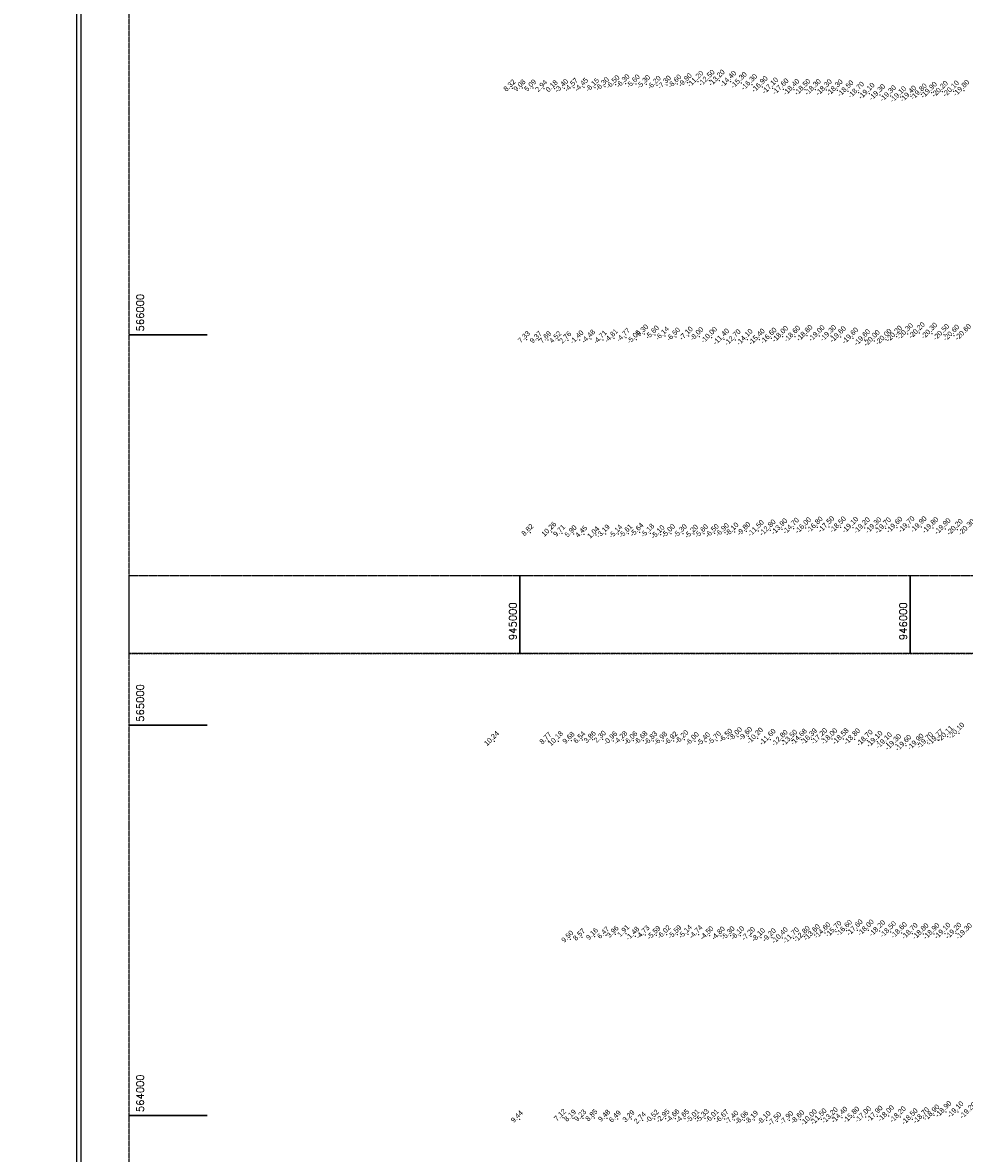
# Model space of a CAD drawing. Header units: feet. Extents: x 923032 to 950902, y 470215 to 606658.
# Tile 42 of 66: x 943727 to 946139, y 563903 to 566800. Entities that reach past the tile are written whole.
import ezdxf
from ezdxf.enums import TextEntityAlignment as Align

# ---------------------------------------------------------------- set-up
doc = ezdxf.new("R2010")
doc.units = ezdxf.units.FT
doc.header["$MEASUREMENT"] = 0
doc.header["$XCLIPFRAME"] = 0
doc.header["$PDSIZE"] = 100
doc.linetypes.add('DASHED', pattern=[0.75, 0.5, -0.25])
doc.linetypes.add('DASHED2', pattern=[0.375, 0.25, -0.125])
doc.layers.add('ALIGNSPACE-24x36', color=1, linetype='DASHED2', plot=False)
for name, color, linetype in [('ELEV8', 7, 'Continuous'), ('GRID-LABELS-X', 7, 'Continuous'), ('GRID-LABELS-Y', 7, 'Continuous'), ('GRID-TICKS-X', 7, 'Continuous'), ('GRID-TICKS-Y', 7, 'Continuous'), ('MATCHLINE', 7, 'DASHED'), ('POINTS8', 7, 'Continuous')]:
    doc.layers.add(name, color=color, linetype=linetype)
doc.layers.add('MrSID', color=251, linetype='Continuous', transparency=0.2)
doc.styles.add('MM-STANDARD', font='txt', dxfattribs={"height": 1})
doc.styles.get("Standard").update_dxf_attribs({"font": 'simplex.shx'})
picture_1 = doc.add_image_def('image8.sid', size_in_pixel=(6313, 6971))
picture_2 = doc.add_image_def('image10.sid', size_in_pixel=(6310, 6968))

msp = doc.modelspace()

# ---------------------------------------------------------------- linework, layer by layer
at = {"layer": 'ALIGNSPACE-24x36'}
for points in [[(944000, 569439.3), (950900.2, 569439.3), (950900.2, 565183.4), (944000, 565183.4)], [(944000, 565383.4), (950900.2, 565383.4), (950900.2, 561127.6), (944000, 561127.6)]]:
    msp.add_lwpolyline(points, close=True, dxfattribs=at)
at = {"layer": 'GRID-TICKS-X', "const_width": 4, "flags": 128}
for points in [[(945000, 565383.4), (945000, 565183.4)], [(946000, 565383.4), (946000, 565183.4)]]:
    msp.add_lwpolyline(points, dxfattribs=at)
at = {"layer": 'GRID-TICKS-Y', "const_width": 4, "flags": 128}
for points in [[(944000, 566000), (944200, 566000)], [(944000, 565000), (944200, 565000)], [(944000, 564000), (944200, 564000)]]:
    msp.add_lwpolyline(points, dxfattribs=at)
at = {"layer": 'MATCHLINE'}
for p, q in [((944000, 565383.4), (950000, 565383.4)), ((944000, 565183.4), (950000, 565183.4))]:
    msp.add_line(p, q, dxfattribs=at)
at = {"layer": 'POINTS8', "color": 250, "linetype": 'Continuous', "lineweight": 0, "transparency": 33554687}
for p in [(945456.7, 566648.6, -11.2), (945485.4, 566651.2, -12.5), (945511.2, 566651.5, -13.2), (945540.6, 566648.6, -14.4), (944981, 566631.9, 8.3), (945006.5, 566632, 9.1), (945034.1, 566632, 5.1), (945062.3, 566630.8, 2.9), (945089, 566630.4, 0.2), (945113.9, 566631.3, -3.4), (945138.9, 566633.4, -4.6), (945164.8, 566633.8, -4.4), (945193, 566633.4, -6.2), (945218.3, 566635.9, -6.3), (945245.3, 566641, -6.5), (945271, 566643.6, -6.3), (945297.3, 566642.7, -5.6), (945323.9, 566641.4, -5.3), (945351.1, 566639.3, -6.2), (945377.1, 566639.9, -7.3), (945403.8, 566642.6, -8.6), (945430.4, 566645.9, -9.9), (945567.8, 566645.5, -15.3), (945594.4, 566640.6, -16.3), (945621.3, 566635.1, -16.9), (945648.1, 566631.4, -17.1), (945674.7, 566629.1, -17.6), (945702.5, 566627.8, -18.4), (945730.8, 566627.8, -18.5), (945757.4, 566627.7, -18.3), (945785.6, 566627.2, -18.3), (945813.4, 566626.7, -18.3), (945841, 566624.1, -18.5), (945868.2, 566620.6, -18.7), (945895, 566617.9, -19.1), (946054.6, 566620.4, -19.9), (946082.7, 566622.8, -20.2), (946111, 566623.7, -20.1), (946137.7, 566625.4, -19.8), (945922.3, 566614.6, -19.3), (945950, 566611.6, -19.3), (945975.8, 566609.2, -19.1), (946001.8, 566610.7, -19.4), (946028.7, 566616.1, -19.8), (945018, 565987.6, 7.3), (945048.3, 565987, 9.4), (945072.4, 565987.1, 7.7), (945098.4, 565987, 4.5), (945123.8, 565986.3, 2.8), (945153.1, 565987, -1.4), (945182.8, 565989, -4.5), (945212.8, 565986.9, -4.7), (945241.2, 565990.7, -4.8), (945272.3, 565992.7, -4.8), (945298.9, 565987.9, -5.1), (945319, 566002.2, -5.3), (945346.2, 565999.5, -5.6), (945371.8, 565996.7, -6.1), (945400.3, 565994.4, -6.5), (945433, 565996.7, -7.1), (945460.2, 565995.5, -8), (945491.6, 565992.6, -10), (945522.7, 565988.2, -11.4), (945552, 565986.4, -12.7), (945582.6, 565987.3, -14.1), (945613.8, 565988, -15.4), (945644.1, 565990.7, -16.6), (945673.7, 565995.1, -18), (945704.6, 565995.6, -18.6), (945736.1, 565997.6, -18.8), (945767.2, 565997.1, -19), (945796.8, 565997.4, -19.3), (945821.6, 565994.4, -19.6), (945853.1, 565990.8, -19.6), (945883.7, 565986.5, -19.6), (945908.4, 565984.6, -20), (945938.4, 565987.7, -20), (945965.5, 565995.7, -20.2), (945993.6, 566002.1, -20.3), (946023.7, 566004.5, -20.2), (946055.6, 566003.2, -20.3), (946086.2, 566000, -20.5), (946112.1, 565998.2, -20.6), (945027.1, 565493.2, 8.8), (945081.8, 565495.2, 10.3), (945108.3, 565491.3, 9.7), (945137.7, 565489.9, 5.9), (945164.8, 565489, 4.4), (945220.2, 565489.7, -3.2), (945252.6, 565489.4, -5.1), (945278.1, 565490.3, -5.6), (945306.7, 565493.6, -5.6), (945334.1, 565491.6, -5.2), (945360.6, 565487.9, -5.1), (945387.5, 565490.9, -5), (945417.8, 565490.8, -5.3), (945446.5, 565489.3, -5.2), (945472, 565490.4, -5.6), (945499.6, 565491.1, -6.5), (945525.5, 565493.5, -6.9), (945550.1, 565494.8, -8.1), (945580.6, 565496.2, -9.8), (945611.4, 565497.7, -11.5), (945641.6, 565499.1, -12.8), (945671.6, 565501.9, -13.9), (945701.3, 565503.5, -14.7), (945732.5, 565504.7, -16), (945762.2, 565506.6, -16.8), (945791.8, 565507.5, -17.5), (945821.6, 565506.9, -18.5), (945853.1, 565506, -19.1), (945883.1, 565504.8, -19.2), (945912.6, 565505.1, -19.3), (945937.1, 565504.4, -19.7), (945966.3, 565506.2, -19.6), (945997.3, 565507.5, -19.7), (946028.4, 565507.3, -19.9), (946058.5, 565505.3, -19.8), (946089.7, 565502.6, -19.9), (946120.9, 565500.5, -20.2), (945195.6, 565487, 1), (945534.5, 564966.5, -6.5), (945559.3, 564970.6, -8), (945585.2, 564971.2, -9.6), (946096.2, 564970.8, -20.1), (946124.9, 564978.7, -20.1), (944935.1, 564958.9, 10.2), (945073.1, 564959.7, 8.8), (945099, 564958.8, 10.2), (945132.2, 564960.6, 9.7), (945160, 564961.8, 6.5), (945186.6, 564962.8, 3.9), (945212.5, 564963.6, 2.3), (945239.3, 564959.7, -1), (945265.3, 564960.8, -4.3), (945291.1, 564959.9, -6.1), (945316.8, 564960.5, -6.7), (945342.1, 564959.7, -6.8), (945367.5, 564959, -7), (945393.9, 564959.3, -6.9), (945421.7, 564963, -6.2), (945448.6, 564958.2, -6), (945477.4, 564957.4, -5.4), (945505.3, 564960.1, -5.7), (945609.2, 564966, -10.2), (945641.5, 564962.7, -11.6), (945672.6, 564960, -12.8), (945697.1, 564960.4, -13.5), (945721.4, 564962.8, -14.7), (945747.5, 564963.9, -16.4), (945773.8, 564964.7, -17.2), (945799.7, 564964.4, -18), (945828.5, 564964.4, -18.6), (945857.9, 564963.9, -18.8), (945890.2, 564960.4, -18.7), (945915.4, 564957.5, -19.1), (945939.4, 564953.7, -19.1), (945963.3, 564949.7, -19.3), (945989.2, 564947.5, -19.6), (946020.6, 564950.5, -19.9), (946044.7, 564954.2, -19.7), (946071.6, 564962, -19.8), (945864.6, 564474.6, -17.6), (945893, 564474.2, -18), (945129.2, 564451.5, 9.5), (945159.3, 564456.3, 8.6), (945192.2, 564458.2, 9.2), (945220.9, 564461.3, 6.5), (945245, 564463.6, 4), (945272.5, 564466, 1.9), (945295.8, 564459.2, -1.5), (945322, 564462.4, -4.7), (945350.2, 564461.3, -5.6), (945376.2, 564463.1, -6), (945403.9, 564463.1, -5.6), (945430.6, 564464.1, -5.1), (945457.9, 564463.2, -4.7), (945486, 564460.4, -4.5), (945515.1, 564459.7, -4.8), (945540.2, 564460.3, -5.3), (945564.7, 564460.6, -6.1), (945592.6, 564458.7, -7.2), (945617.9, 564455.8, -8.1), (945645.8, 564455.3, -9.2), (945672.8, 564454.4, -10.4), (945701.3, 564454.1, -11.7), (945729.1, 564457.9, -12.8), (945755, 564462.1, -13.6), (945781.9, 564467.2, -14.6), (945810.3, 564470.8, -15.7), (945837.4, 564473.3, -16.6), (945922.2, 564472.6, -18.2), (945950.1, 564469.9, -18.5), (945977.8, 564467.7, -18.6), (946005.5, 564465.4, -18.7), (946033.2, 564464.9, -18.8), (946061.1, 564465.1, -18.9), (946089.4, 564466.1, -19.1), (946117.5, 564466.2, -19.2), (944999.8, 563990.1, 9.4), (945110.4, 563994.1, 7.1), (945136, 563992.8, 8.2), (945162, 563993, 9.2), (945190.8, 563993.5, 8.8), (945223.3, 563992.4, 9.5), (945251, 563990.5, 6.5), (945286, 563991.2, 3.3), (945315, 563987.1, 2.7), (945345.8, 563990.7, -0.5), (945373.4, 563991.8, -2.9), (945398.7, 563992.1, -4.7), (945423.6, 563991.4, -4.6), (945449.9, 563991.7, -5), (945474.1, 563992.5, -5.3), (945499.4, 563991.8, -6), (945524.7, 563991, -6.7), (945549.8, 563988.2, -7.4), (945575.2, 563987.8, -8.1), (945600.5, 563988, -8.2), (945632.4, 563987.2, -8.1), (945659.8, 563984.5, -7.5), (945690.4, 563987.2, -7.9), (945718.5, 563989.2, -8.6), (945747.2, 563988.3, -10), (945772.2, 563990.2, -11.5), (945800.7, 563993.2, -13.2), (945825.6, 563994.6, -14.4), (945856.1, 563994.8, -15.8), (945886.1, 563995.8, -17), (945915.8, 563997.3, -17.9), (945944.7, 563998.4, -18), (945975.1, 563995.7, -18.2), (946005.5, 563990.4, -18.5), (946034.7, 563993.1, -18.7), (946061.2, 564000.1, -18.9), (946091.8, 564009.2, -18.9), (946122.7, 564008.4, -19.1)]:
    msp.add_point(p, dxfattribs=at)

# ---------------------------------------------------------------- texts
at = {"layer": 'ELEV8', "color": 18, "true_color": 0x000000, "transparency": 33554687, "style": 'MM-STANDARD'}
for s, p in [('-11.20', (945456.7, 566648.6, -11.2)), ('-12.50', (945485.4, 566651.2, -12.5)), ('-13.20', (945511.2, 566651.5, -13.2)), ('-14.40', (945540.6, 566648.6, -14.4)), ('8.32', (944981, 566631.9, 8.3)), ('9.08', (945006.5, 566632, 9.1)), ('5.09', (945034.1, 566632, 5.1)), ('2.94', (945062.3, 566630.8, 2.9)), ('0.18', (945089, 566630.4, 0.2)), ('-3.40', (945113.9, 566631.3, -3.4)), ('-4.57', (945138.9, 566633.4, -4.6)), ('-4.45', (945164.8, 566633.8, -4.4)), ('-6.15', (945193, 566633.4, -6.2)), ('-6.30', (945218.3, 566635.9, -6.3)), ('-6.50', (945245.3, 566641, -6.5)), ('-6.30', (945271, 566643.6, -6.3)), ('-5.60', (945297.3, 566642.7, -5.6)), ('-5.30', (945323.9, 566641.4, -5.3)), ('-6.20', (945351.1, 566639.3, -6.2)), ('-7.30', (945377.1, 566639.9, -7.3)), ('-8.60', (945403.8, 566642.6, -8.6)), ('-9.90', (945430.4, 566645.9, -9.9)), ('-15.30', (945567.8, 566645.5, -15.3)), ('-16.30', (945594.4, 566640.6, -16.3)), ('-16.90', (945621.3, 566635.1, -16.9)), ('-17.10', (945648.1, 566631.4, -17.1)), ('-17.60', (945674.7, 566629.1, -17.6)), ('-18.40', (945702.5, 566627.8, -18.4)), ('-18.50', (945730.8, 566627.8, -18.5)), ('-18.30', (945757.4, 566627.7, -18.3)), ('-18.30', (945785.6, 566627.2, -18.3)), ('-18.30', (945813.4, 566626.7, -18.3)), ('-18.50', (945841, 566624.1, -18.5)), ('-18.70', (945868.2, 566620.6, -18.7)), ('-19.90', (946054.6, 566620.4, -19.9)), ('-20.20', (946082.7, 566622.8, -20.2)), ('-20.10', (946111, 566623.7, -20.1)), ('-19.80', (946137.7, 566625.4, -19.8)), ('-19.10', (945895, 566617.9, -19.1)), ('-19.30', (945922.3, 566614.6, -19.3)), ('-19.30', (945950, 566611.6, -19.3)), ('-19.10', (945975.8, 566609.2, -19.1)), ('-19.40', (946001.8, 566610.7, -19.4)), ('-19.80', (946028.7, 566616.1, -19.8)), ('7.33', (945018, 565987.6, 7.3)), ('9.37', (945048.3, 565987, 9.4)), ('7.69', (945072.4, 565987.1, 7.7)), ('4.52', (945098.4, 565987, 4.5)), ('-1.40', (945153.1, 565987, -1.4)), ('-4.48', (945182.8, 565989, -4.5)), ('-4.71', (945212.8, 565986.9, -4.7)), ('-4.81', (945241.2, 565990.7, -4.8)), ('-4.77', (945272.3, 565992.7, -4.8)), ('-5.06', (945298.9, 565987.9, -5.1)), ('-5.30', (945319, 566002.2, -5.3)), ('-5.60', (945346.2, 565999.5, -5.6)), ('-6.14', (945371.8, 565996.7, -6.1)), ('-6.50', (945400.3, 565994.4, -6.5)), ('-7.10', (945433, 565996.7, -7.1)), ('-8.00', (945460.2, 565995.5, -8)), ('-10.00', (945491.6, 565992.6, -10)), ('-11.40', (945522.7, 565988.2, -11.4)), ('-12.70', (945552, 565986.4, -12.7)), ('-14.10', (945582.6, 565987.3, -14.1)), ('-15.40', (945613.8, 565988, -15.4)), ('-16.60', (945644.1, 565990.7, -16.6)), ('-18.00', (945673.7, 565995.1, -18)), ('-18.60', (945704.6, 565995.6, -18.6)), ('-18.80', (945736.1, 565997.6, -18.8)), ('-19.00', (945767.2, 565997.1, -19)), ('-19.30', (945796.8, 565997.4, -19.3)), ('-19.60', (945821.6, 565994.4, -19.6)), ('-19.60', (945853.1, 565990.8, -19.6)), ('-19.60', (945883.7, 565986.5, -19.6)), ('-20.00', (945908.4, 565984.6, -20)), ('-20.00', (945938.4, 565987.7, -20)), ('-20.20', (945965.5, 565995.7, -20.2)), ('-20.30', (945993.6, 566002.1, -20.3)), ('-20.20', (946023.7, 566004.5, -20.2)), ('-20.30', (946055.6, 566003.2, -20.3)), ('-20.50', (946086.2, 566000, -20.5)), ('-20.60', (946112.1, 565998.2, -20.6)), ('-20.60', (946142.3, 565999.9, -20.6)), ('2.76', (945123.8, 565986.3, 2.8)), ('10.26', (945081.8, 565495.2, 10.3)), ('-5.64', (945306.7, 565493.6, -5.6)), ('-6.90', (945525.5, 565493.5, -6.9)), ('-8.10', (945550.1, 565494.8, -8.1)), ('-9.80', (945580.6, 565496.2, -9.8)), ('-11.50', (945611.4, 565497.7, -11.5)), ('-12.80', (945641.6, 565499.1, -12.8)), ('-13.90', (945671.6, 565501.9, -13.9)), ('-14.70', (945701.3, 565503.5, -14.7)), ('-16.00', (945732.5, 565504.7, -16)), ('-16.80', (945762.2, 565506.6, -16.8)), ('-17.50', (945791.8, 565507.5, -17.5)), ('-18.50', (945821.6, 565506.9, -18.5)), ('-19.10', (945853.1, 565506, -19.1)), ('-19.20', (945883.1, 565504.8, -19.2)), ('-19.30', (945912.6, 565505.1, -19.3)), ('-19.70', (945937.1, 565504.4, -19.7)), ('-19.60', (945966.3, 565506.2, -19.6)), ('-19.70', (945997.3, 565507.5, -19.7)), ('-19.90', (946028.4, 565507.3, -19.9)), ('-19.80', (946058.5, 565505.3, -19.8)), ('-19.90', (946089.7, 565502.6, -19.9)), ('-20.20', (946120.9, 565500.5, -20.2)), ('-20.30', (946150.9, 565500.1, -20.3)), ('8.82', (945027.1, 565493.2, 8.8)), ('9.71', (945108.3, 565491.3, 9.7)), ('5.90', (945137.7, 565489.9, 5.9)), ('4.45', (945164.8, 565489, 4.4)), ('1.04', (945195.6, 565487, 1)), ('-3.19', (945220.2, 565489.7, -3.2)), ('-5.14', (945252.6, 565489.4, -5.1)), ('-5.61', (945278.1, 565490.3, -5.6)), ('-5.18', (945334.1, 565491.6, -5.2)), ('-5.10', (945360.6, 565487.9, -5.1)), ('-5.00', (945387.5, 565490.9, -5)), ('-5.30', (945417.8, 565490.8, -5.3)), ('-5.20', (945446.5, 565489.3, -5.2)), ('-5.60', (945472, 565490.4, -5.6)), ('-6.50', (945499.6, 565491.1, -6.5)), ('-8.00', (945559.3, 564970.6, -8)), ('-9.60', (945585.2, 564971.2, -9.6)), ('-20.11', (946096.2, 564970.8, -20.1)), ('-20.10', (946124.9, 564978.7, -20.1)), ('10.24', (944935.1, 564958.9, 10.2)), ('8.77', (945073.1, 564959.7, 8.8)), ('10.18', (945099, 564958.8, 10.2)), ('9.68', (945132.2, 564960.6, 9.7)), ('6.54', (945160, 564961.8, 6.5)), ('3.86', (945186.6, 564962.8, 3.9)), ('2.30', (945212.5, 564963.6, 2.3)), ('-0.96', (945239.3, 564959.7, -1)), ('-4.28', (945265.3, 564960.8, -4.3)), ('-6.06', (945291.1, 564959.9, -6.1)), ('-6.68', (945316.8, 564960.5, -6.7)), ('-6.83', (945342.1, 564959.7, -6.8)), ('-6.98', (945367.5, 564959, -7)), ('-6.92', (945393.9, 564959.3, -6.9)), ('-6.20', (945421.7, 564963, -6.2)), ('-6.00', (945448.6, 564958.2, -6)), ('-5.40', (945477.4, 564957.4, -5.4)), ('-5.70', (945505.3, 564960.1, -5.7)), ('-6.50', (945534.5, 564966.5, -6.5)), ('-10.20', (945609.2, 564966, -10.2)), ('-11.60', (945641.5, 564962.7, -11.6)), ('-12.80', (945672.6, 564960, -12.8)), ('-13.50', (945697.1, 564960.4, -13.5)), ('-14.68', (945721.4, 564962.8, -14.7)), ('-16.39', (945747.5, 564963.9, -16.4)), ('-17.20', (945773.8, 564964.7, -17.2)), ('-18.00', (945799.7, 564964.4, -18)), ('-18.58', (945828.5, 564964.4, -18.6)), ('-18.80', (945857.9, 564963.9, -18.8)), ('-18.70', (945890.2, 564960.4, -18.7)), ('-19.10', (945915.4, 564957.5, -19.1)), ('-19.10', (945939.4, 564953.7, -19.1)), ('-19.30', (945963.3, 564949.7, -19.3)), ('-19.60', (945989.2, 564947.5, -19.6)), ('-19.90', (946020.6, 564950.5, -19.9)), ('-19.70', (946044.7, 564954.2, -19.7)), ('-19.77', (946071.6, 564962, -19.8)), ('-17.60', (945864.6, 564474.6, -17.6)), ('9.50', (945129.2, 564451.5, 9.5)), ('8.57', (945159.3, 564456.3, 8.6)), ('9.16', (945192.2, 564458.2, 9.2)), ('6.47', (945220.9, 564461.3, 6.5)), ('3.96', (945245, 564463.6, 4)), ('1.91', (945272.5, 564466, 1.9)), ('-1.48', (945295.8, 564459.2, -1.5)), ('-4.73', (945322, 564462.4, -4.7)), ('-5.59', (945350.2, 564461.3, -5.6)), ('-6.02', (945376.2, 564463.1, -6)), ('-5.59', (945403.9, 564463.1, -5.6)), ('-5.14', (945430.6, 564464.1, -5.1)), ('-4.74', (945457.9, 564463.2, -4.7)), ('-4.50', (945486, 564460.4, -4.5)), ('-4.80', (945515.1, 564459.7, -4.8)), ('-5.30', (945540.2, 564460.3, -5.3)), ('-6.10', (945564.7, 564460.6, -6.1)), ('-7.20', (945592.6, 564458.7, -7.2)), ('-8.10', (945617.9, 564455.8, -8.1)), ('-9.20', (945645.8, 564455.3, -9.2)), ('-10.40', (945672.8, 564454.4, -10.4)), ('-11.70', (945701.3, 564454.1, -11.7)), ('-12.80', (945729.1, 564457.9, -12.8)), ('-13.60', (945755, 564462.1, -13.6)), ('-14.60', (945781.9, 564467.2, -14.6)), ('-15.70', (945810.3, 564470.8, -15.7)), ('-16.60', (945837.4, 564473.3, -16.6)), ('-18.00', (945893, 564474.2, -18)), ('-18.20', (945922.2, 564472.6, -18.2)), ('-18.50', (945950.1, 564469.9, -18.5)), ('-18.60', (945977.8, 564467.7, -18.6)), ('-18.70', (946005.5, 564465.4, -18.7)), ('-18.80', (946033.2, 564464.9, -18.8)), ('-18.90', (946061.1, 564465.1, -18.9)), ('-19.10', (946089.4, 564466.1, -19.1)), ('-19.20', (946117.5, 564466.2, -19.2)), ('-19.30', (946144.4, 564465.1, -19.3)), ('9.44', (944999.8, 563990.1, 9.4)), ('7.12', (945110.4, 563994.1, 7.1)), ('8.19', (945136, 563992.8, 8.2)), ('9.23', (945162, 563993, 9.2)), ('8.85', (945190.8, 563993.5, 8.8)), ('9.48', (945223.3, 563992.4, 9.5)), ('6.49', (945251, 563990.5, 6.5)), ('3.29', (945286, 563991.2, 3.3)), ('-0.52', (945345.8, 563990.7, -0.5)), ('-2.95', (945373.4, 563991.8, -2.9)), ('-4.66', (945398.7, 563992.1, -4.7)), ('-4.65', (945423.6, 563991.4, -4.6)), ('-5.01', (945449.9, 563991.7, -5)), ('-5.33', (945474.1, 563992.5, -5.3)), ('-6.01', (945499.4, 563991.8, -6)), ('-6.67', (945524.7, 563991, -6.7)), ('-7.40', (945549.8, 563988.2, -7.4)), ('-8.06', (945575.2, 563987.8, -8.1)), ('-8.19', (945600.5, 563988, -8.2)), ('-8.10', (945632.4, 563987.2, -8.1)), ('-7.90', (945690.4, 563987.2, -7.9)), ('-8.60', (945718.5, 563989.2, -8.6)), ('-10.00', (945747.2, 563988.3, -10)), ('-11.50', (945772.2, 563990.2, -11.5)), ('-13.20', (945800.7, 563993.2, -13.2)), ('-14.40', (945825.6, 563994.6, -14.4)), ('-15.80', (945856.1, 563994.8, -15.8)), ('-17.00', (945886.1, 563995.8, -17)), ('-17.90', (945915.8, 563997.3, -17.9)), ('-18.00', (945944.7, 563998.4, -18)), ('-18.20', (945975.1, 563995.7, -18.2)), ('-18.50', (946005.5, 563990.4, -18.5)), ('-18.70', (946034.7, 563993.1, -18.7)), ('-18.90', (946061.2, 564000.1, -18.9)), ('-18.90', (946091.8, 564009.2, -18.9)), ('-19.10', (946122.7, 564008.4, -19.1)), ('-19.20', (946154.3, 564005.8, -19.2)), ('2.74', (945315, 563987.1, 2.7)), ('-7.50', (945659.8, 563984.5, -7.5))]:
    msp.add_text(s, height=13, rotation=45, dxfattribs=at).set_placement(p, align=Align.BOTTOM_CENTER)
at = {"layer": 'GRID-LABELS-X'}
for s, p in [('945000', (944991.6, 565218)), ('946000', (945991.6, 565218))]:
    msp.add_text(s, height=18.75, rotation=90, dxfattribs=at).set_placement(p)
at = {"layer": 'GRID-LABELS-Y'}
for s, p in [('566000', (944037.4, 566008.7)), ('565000', (944037.4, 565008.7)), ('564000', (944037.4, 564008.7))]:
    msp.add_text(s, height=18.75, rotation=90, dxfattribs=at).set_placement(p)

# ---------------------------------------------------------------- pictures from other files: only their frames are drawn
at = {"layer": 'MrSID'}
image = msp.add_image(picture_1, insert=(943713.8, 561212.1), size_in_units=(20711.9, 22870.7), dxfattribs=at)
image.set_boundary_path([(45.715, -0.5), (1915.535, 6970.5)])
image = msp.add_image(picture_2, insert=(923173.4, 561079.9), size_in_units=(20702.1, 22860.9), dxfattribs=at)
image.dxf.flags = 7

doc.saveas('drawing.dxf')
